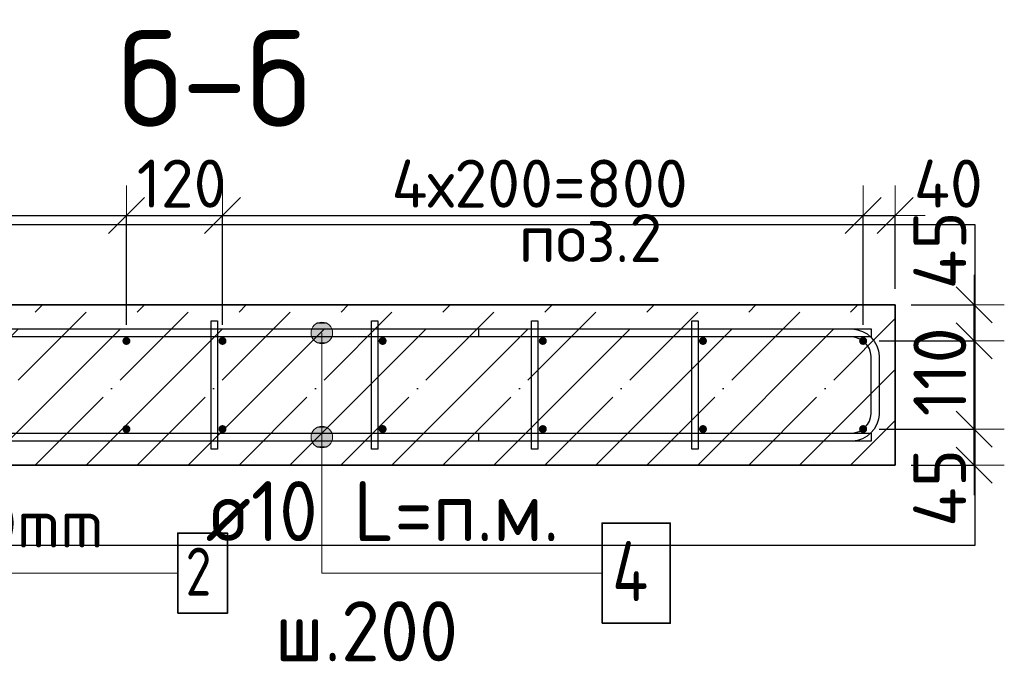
# Model space of a CAD drawing. Header units: millimetres. Extents: x -24871 to 40608, y -2869 to 48080.
# Tile 41 of 119: x -12301 to -11072, y 40952 to 41755. Entities that reach past the tile are written whole.
import ezdxf

# ---------------------------------------------------------------- set-up
doc = ezdxf.new("R2010")
doc.units = ezdxf.units.MM
doc.header["$PDMODE"] = 65
doc.linetypes.add('______11', pattern=[150, 120, -15, 0, -15])
doc.linetypes.add('______5', pattern=[330, 240, -30, 30, -30])
for name, color, linetype, lineweight in [('Standard', 7, 'Continuous', 25), ('Арм.стержн. Арматура края', 96, 'Continuous', 35), ('Арм.стержн. вертикальными 1', 22, 'Continuous', 35), ('Арм.стержн.горизонт. 1', 180, 'Continuous', 35), ('Размерная линия_ общее', 7, 'Continuous', 13)]:
    doc.layers.add(name, color=color, linetype=linetype, lineweight=lineweight)
doc.layers.add('Арм.стержн.Стяжки', color=7, linetype='Continuous', lineweight=35, true_color=0x501e0f)
doc.styles.add('ISOCPEUR', font='ISOCPEUR')
doc.dimstyles.new('DIMSTYLE_13', dxfattribs={"dimtxt": 60, "dimasz": 75, "dimexe": 0, "dimexo": 0, "dimgap": 30, "dimtad": 2, "dimdec": 0, "dimrnd": 5, "dimzin": 12, "dimdsep": 46, "dimtxsty": 'ISOCPEUR', "dimblk1": 'ALL_ML_STRICH', "dimblk2": 'ALL_ML_STRICH', "dimsah": 1, "dimcen": 0, "dimclrd": 7, "dimclre": 256, "dimclrt": 7, "dimadec": 0, "dimazin": 0, "dimtfac": 1, "dimtdec": 0, "dimtix": 1, "dimtmove": 2, "dimatfit": 3, "dimfxl": 0, "dimtzin": 0, "dimlwd": 0, "dimlwe": -3, "dimarcsym": 0})
doc.dimstyles.new('DIMSTYLE_14', dxfattribs={"dimtxt": 60, "dimasz": 75, "dimexe": 0, "dimexo": 0, "dimgap": 30, "dimtad": 2, "dimdec": 0, "dimrnd": 5, "dimzin": 12, "dimdsep": 46, "dimtxsty": 'ISOCPEUR', "dimblk1": 'ALL_ML_STRICH', "dimblk2": 'ALL_ML_STRICH', "dimsah": 1, "dimcen": 0, "dimclrd": 7, "dimclre": 256, "dimclrt": 7, "dimadec": 0, "dimazin": 0, "dimtfac": 1, "dimtdec": 0, "dimtix": 1, "dimtmove": 2, "dimatfit": 3, "dimfxl": 0, "dimtvp": 1.2, "dimtzin": 0, "dimlwd": 0, "dimlwe": -3, "dimarcsym": 0})
doc.dimstyles.new('DIMSTYLE_15', dxfattribs={"dimtxt": 60, "dimasz": 75, "dimexe": 0, "dimexo": 0, "dimgap": 30, "dimtad": 2, "dimdec": 0, "dimrnd": 5, "dimzin": 12, "dimdsep": 46, "dimtxsty": 'ISOCPEUR', "dimblk1": 'ALL_ML_STRICH', "dimblk2": 'ALL_ML_STRICH', "dimsah": 1, "dimcen": 0, "dimclrd": 7, "dimclre": 256, "dimclrt": 7, "dimadec": 0, "dimazin": 0, "dimtfac": 1, "dimtdec": 0, "dimtix": 1, "dimtmove": 2, "dimatfit": 3, "dimfxl": 0, "dimtzin": 0, "dimlwd": 0, "dimlwe": -3, "dimarcsym": 0})
doc.dimstyles.new('DIMSTYLE_4', dxfattribs={"dimtxt": 66, "dimasz": 75, "dimexe": 0, "dimexo": 0, "dimgap": 33, "dimtad": 2, "dimdec": 0, "dimrnd": 5, "dimzin": 12, "dimdsep": 46, "dimtxsty": 'ISOCPEUR', "dimblk1": 'ALL_ML_STRICH', "dimblk2": 'ALL_ML_STRICH', "dimsah": 1, "dimcen": 0, "dimclrd": 7, "dimclre": 256, "dimclrt": 7, "dimadec": 0, "dimazin": 0, "dimtfac": 1, "dimtdec": 0, "dimtix": 1, "dimtmove": 2, "dimatfit": 3, "dimfxl": 0, "dimtvp": 1.2, "dimtzin": 0, "dimlwd": 0, "dimlwe": -3, "dimarcsym": 0})

# ---------------------------------------------------------------- blocks, each defined once
blk = doc.blocks.new('ALL_ML_STRICH')
at = {"color": 0, "linetype": 'ByBlock', "lineweight": -2}
for p, q in [((0, -0.5), (0, 0.5)), ((-0.3, -0.3), (0.3, 0.3)), ((-1, 0), (0.5, 0))]:
    blk.add_line(p, q, dxfattribs=at)
blk = doc.blocks.new('*D31')
at = {"layer": 'DEFPOINTS', "color": 7, "linetype": 'Continuous', "lineweight": 13, "transparency": 33554687}
for p in [(-11248.1, 41243.4), (-11208.1, 41198.4), (-11109.3, 41198.4)]:
    blk.add_point(p, dxfattribs=at)
at = {"layer": 'Размерная линия_ общее', "color": 253, "linetype": 'Continuous', "lineweight": -2, "true_color": 0xa0a0a0, "transparency": 33554687}
for p, q in [((-11228.1, 41243.4), (-11109.3, 41243.4)), ((-11188.1, 41198.4), (-11109.3, 41198.4))]:
    blk.add_line(p, q, dxfattribs=at)
at = {"layer": 'Размерная линия_ общее', "color": 7, "linetype": 'Continuous', "lineweight": -2, "transparency": 33554687}
blk.add_line((-11109.3, 41198.4), (-11109.3, 41243.4), dxfattribs=at)
at = {"layer": 'Размерная линия_ общее', "color": 7, "linetype": 'Continuous', "lineweight": 13, "transparency": 33554687, "xscale": 75, "yscale": 75, "zscale": 75}
for p, rotation in [((-11109.3, 41243.4), 90), ((-11109.3, 41198.4), 270)]:
    blk.add_blockref('ALL_ML_STRICH', p, dxfattribs=dict(at, rotation=rotation))
at = {"layer": 'Размерная линия_ общее', "color": 7, "linetype": 'Continuous', "lineweight": 13, "transparency": 33554687, "insert": (-11152.5, 41169.9), "char_height": 66, "width": 132, "attachment_point": 5, "rotation": 90, "style": 'ISOCPEUR'}
blk.add_mtext('\\A1;{45}', dxfattribs=at)
blk = doc.blocks.new('*D32')
at = {"layer": 'DEFPOINTS', "color": 7, "linetype": 'Continuous', "lineweight": 13, "transparency": 33554687}
for p in [(-11248.1, 41353.4), (-11248.1, 41243.4), (-11109.3, 41243.4)]:
    blk.add_point(p, dxfattribs=at)
at = {"layer": 'Размерная линия_ общее', "color": 253, "linetype": 'Continuous', "lineweight": -2, "true_color": 0xa0a0a0, "transparency": 33554687}
for p, q in [((-11228.1, 41353.4), (-11109.3, 41353.4)), ((-11228.1, 41243.4), (-11109.3, 41243.4))]:
    blk.add_line(p, q, dxfattribs=at)
at = {"layer": 'Размерная линия_ общее', "color": 7, "linetype": 'Continuous', "lineweight": -2, "transparency": 33554687}
blk.add_line((-11109.3, 41243.4), (-11109.3, 41353.4), dxfattribs=at)
at = {"layer": 'Размерная линия_ общее', "color": 7, "linetype": 'Continuous', "lineweight": 13, "transparency": 33554687, "xscale": 75, "yscale": 75, "zscale": 75}
for p, rotation in [((-11109.3, 41353.4), 90), ((-11109.3, 41243.4), 270)]:
    blk.add_blockref('ALL_ML_STRICH', p, dxfattribs=dict(at, rotation=rotation))
at = {"layer": 'Размерная линия_ общее', "color": 7, "linetype": 'Continuous', "lineweight": 13, "transparency": 33554687, "insert": (-11152.3, 41314.9), "char_height": 66, "width": 198, "attachment_point": 5, "rotation": 90, "style": 'ISOCPEUR'}
blk.add_mtext('\\A1;{110}', dxfattribs=at)
blk = doc.blocks.new('*D33')
at = {"layer": 'DEFPOINTS', "color": 7, "linetype": 'Continuous', "lineweight": 13, "transparency": 33554687}
for p in [(-11208.1, 41398.4), (-11248.1, 41353.4), (-11109.3, 41353.4)]:
    blk.add_point(p, dxfattribs=at)
at = {"layer": 'Размерная линия_ общее', "color": 253, "linetype": 'Continuous', "lineweight": -2, "true_color": 0xa0a0a0, "transparency": 33554687}
for p, q in [((-11188.1, 41398.4), (-11109.3, 41398.4)), ((-11228.1, 41353.4), (-11109.3, 41353.4))]:
    blk.add_line(p, q, dxfattribs=at)
at = {"layer": 'Размерная линия_ общее', "color": 7, "linetype": 'Continuous', "lineweight": -2, "transparency": 33554687}
blk.add_line((-11109.3, 41353.4), (-11109.3, 41398.4), dxfattribs=at)
at = {"layer": 'Размерная линия_ общее', "color": 7, "linetype": 'Continuous', "lineweight": 13, "transparency": 33554687, "xscale": 75, "yscale": 75, "zscale": 75}
for p, rotation in [((-11109.3, 41398.4), 90), ((-11109.3, 41353.4), 270)]:
    blk.add_blockref('ALL_ML_STRICH', p, dxfattribs=dict(at, rotation=rotation))
at = {"layer": 'Размерная линия_ общее', "color": 7, "linetype": 'Continuous', "lineweight": 13, "transparency": 33554687, "insert": (-11152.3, 41466.6), "char_height": 66, "width": 132, "attachment_point": 5, "rotation": 90, "style": 'ISOCPEUR'}
blk.add_mtext('\\A1;{45}', dxfattribs=at)
blk = doc.blocks.new('*D35')
at = {"layer": 'DEFPOINTS', "color": 7, "linetype": 'Continuous', "lineweight": 13, "transparency": 33554687}
for p in [(-12968.1, 41509.9), (-12968.1, 41353.4), (-12168.1, 41353.4)]:
    blk.add_point(p, dxfattribs=at)
at = {"layer": 'Standard', "color": 251, "linetype": 'Continuous', "lineweight": -2, "true_color": 0x656565, "transparency": 33554687}
for p, q in [((-12968.1, 41373.4), (-12968.1, 41509.9)), ((-12168.1, 41373.4), (-12168.1, 41509.9))]:
    blk.add_line(p, q, dxfattribs=at)
at = {"layer": 'Standard', "color": 7, "linetype": 'Continuous', "lineweight": -2, "transparency": 33554687}
blk.add_line((-12968.1, 41509.9), (-12168.1, 41509.9), dxfattribs=at)
at = {"layer": 'Standard', "color": 7, "linetype": 'Continuous', "lineweight": 13, "transparency": 33554687, "xscale": 75, "yscale": 75, "zscale": 75, "rotation": 180}
blk.add_blockref('ALL_ML_STRICH', (-12968.1, 41509.9), dxfattribs=at)
at = {"layer": 'Standard', "color": 7, "linetype": 'Continuous', "lineweight": 13, "transparency": 33554687, "xscale": 75, "yscale": 75, "zscale": 75}
blk.add_blockref('ALL_ML_STRICH', (-12168.1, 41509.9), dxfattribs=at)
at = {"layer": 'Standard', "color": 7, "linetype": 'Continuous', "lineweight": 13, "transparency": 33554687, "insert": (-12757.1, 41579.9), "char_height": 60, "width": 3, "attachment_point": 1, "line_spacing_factor": 0.60241, "style": 'ISOCPEUR'}
blk.add_mtext('4х200=800', dxfattribs=at)
blk = doc.blocks.new('*D36')
at = {"layer": 'DEFPOINTS', "color": 7, "linetype": 'Continuous', "lineweight": 13, "transparency": 33554687}
for p in [(-12168.1, 41509.9), (-12168.1, 41353.4), (-12048.1, 41353.4)]:
    blk.add_point(p, dxfattribs=at)
at = {"layer": 'Standard', "color": 251, "linetype": 'Continuous', "lineweight": -2, "true_color": 0x656565, "transparency": 33554687}
for p, q in [((-12168.1, 41373.4), (-12168.1, 41509.9)), ((-12048.1, 41373.4), (-12048.1, 41509.9))]:
    blk.add_line(p, q, dxfattribs=at)
at = {"layer": 'Standard', "color": 7, "linetype": 'Continuous', "lineweight": -2, "transparency": 33554687}
blk.add_line((-12168.1, 41509.9), (-12048.1, 41509.9), dxfattribs=at)
at = {"layer": 'Standard', "color": 7, "linetype": 'Continuous', "lineweight": 13, "transparency": 33554687, "xscale": 75, "yscale": 75, "zscale": 75, "rotation": 180}
blk.add_blockref('ALL_ML_STRICH', (-12168.1, 41509.9), dxfattribs=at)
at = {"layer": 'Standard', "color": 7, "linetype": 'Continuous', "lineweight": 13, "transparency": 33554687, "xscale": 75, "yscale": 75, "zscale": 75}
blk.add_blockref('ALL_ML_STRICH', (-12048.1, 41509.9), dxfattribs=at)
at = {"layer": 'Standard', "color": 7, "linetype": 'Continuous', "lineweight": 13, "transparency": 33554687, "insert": (-12099.1, 41549.9), "char_height": 60, "width": 180, "attachment_point": 5, "style": 'ISOCPEUR'}
blk.add_mtext('\\A1;{120}', dxfattribs=at)
blk = doc.blocks.new('*D37')
at = {"layer": 'DEFPOINTS', "color": 7, "linetype": 'Continuous', "lineweight": 13, "transparency": 33554687}
for p in [(-12048.1, 41509.9), (-12048.1, 41353.4), (-11248.1, 41353.4)]:
    blk.add_point(p, dxfattribs=at)
at = {"layer": 'Standard', "color": 251, "linetype": 'Continuous', "lineweight": -2, "true_color": 0x656565, "transparency": 33554687}
for p, q in [((-12048.1, 41373.4), (-12048.1, 41509.9)), ((-11248.1, 41373.4), (-11248.1, 41509.9))]:
    blk.add_line(p, q, dxfattribs=at)
at = {"layer": 'Standard', "color": 7, "linetype": 'Continuous', "lineweight": -2, "transparency": 33554687}
blk.add_line((-12048.1, 41509.9), (-11248.1, 41509.9), dxfattribs=at)
at = {"layer": 'Standard', "color": 7, "linetype": 'Continuous', "lineweight": 13, "transparency": 33554687, "xscale": 75, "yscale": 75, "zscale": 75, "rotation": 180}
blk.add_blockref('ALL_ML_STRICH', (-12048.1, 41509.9), dxfattribs=at)
at = {"layer": 'Standard', "color": 7, "linetype": 'Continuous', "lineweight": 13, "transparency": 33554687, "xscale": 75, "yscale": 75, "zscale": 75}
blk.add_blockref('ALL_ML_STRICH', (-11248.1, 41509.9), dxfattribs=at)
at = {"layer": 'Standard', "color": 7, "linetype": 'Continuous', "lineweight": 13, "transparency": 33554687, "insert": (-11837.1, 41579.9), "char_height": 60, "width": 3, "attachment_point": 1, "line_spacing_factor": 0.60241, "style": 'ISOCPEUR'}
blk.add_mtext('4х200=800', dxfattribs=at)
blk = doc.blocks.new('*D38')
at = {"layer": 'DEFPOINTS', "color": 7, "linetype": 'Continuous', "lineweight": 13, "transparency": 33554687}
for p in [(-11248.1, 41509.9), (-11208.1, 41398.4), (-11248.1, 41353.4)]:
    blk.add_point(p, dxfattribs=at)
at = {"layer": 'Standard', "color": 251, "linetype": 'Continuous', "lineweight": -2, "true_color": 0x656565, "transparency": 33554687}
for p, q in [((-11248.1, 41373.4), (-11248.1, 41509.9)), ((-11208.1, 41418.4), (-11208.1, 41509.9))]:
    blk.add_line(p, q, dxfattribs=at)
at = {"layer": 'Standard', "color": 7, "linetype": 'Continuous', "lineweight": -2, "transparency": 33554687}
blk.add_line((-11248.1, 41509.9), (-11208.1, 41509.9), dxfattribs=at)
at = {"layer": 'Standard', "color": 7, "linetype": 'Continuous', "lineweight": 13, "transparency": 33554687, "xscale": 75, "yscale": 75, "zscale": 75, "rotation": 180}
blk.add_blockref('ALL_ML_STRICH', (-11248.1, 41509.9), dxfattribs=at)
at = {"layer": 'Standard', "color": 7, "linetype": 'Continuous', "lineweight": 13, "transparency": 33554687, "xscale": 75, "yscale": 75, "zscale": 75}
blk.add_blockref('ALL_ML_STRICH', (-11208.1, 41509.9), dxfattribs=at)
at = {"layer": 'Standard', "color": 7, "linetype": 'Continuous', "lineweight": 13, "transparency": 33554687, "insert": (-11141.7, 41549.9), "char_height": 60, "width": 120, "attachment_point": 5, "style": 'ISOCPEUR'}
blk.add_mtext('\\A1;{40}', dxfattribs=at)

msp = doc.modelspace()

# ---------------------------------------------------------------- hatches: boundary and pattern name
at = {"layer": 'Арм.стержн. вертикальными 1', "linetype": 'Continuous', "lineweight": 50, "transparency": 33554687}
for points in [[(-12163.1, 41353.4), (-12163.4, 41355.3), (-12164.5, 41356.9), (-12166.1, 41358), (-12168.1, 41358.4), (-12170, 41358), (-12171.6, 41356.9), (-12172.7, 41355.3), (-12173.1, 41353.4), (-12172.7, 41351.5), (-12171.6, 41349.8), (-12170, 41348.8), (-12168.1, 41348.4), (-12166.1, 41348.8), (-12164.5, 41349.8), (-12163.4, 41351.5)], [(-12043.1, 41353.4), (-12043.4, 41355.3), (-12044.5, 41356.9), (-12046.1, 41358), (-12048.1, 41358.4), (-12050, 41358), (-12051.6, 41356.9), (-12052.7, 41355.3), (-12053.1, 41353.4), (-12052.7, 41351.5), (-12051.6, 41349.8), (-12050, 41348.8), (-12048.1, 41348.4), (-12046.1, 41348.8), (-12044.5, 41349.8), (-12043.4, 41351.5)], [(-11843.1, 41353.4), (-11843.4, 41355.3), (-11844.5, 41356.9), (-11846.1, 41358), (-11848.1, 41358.4), (-11850, 41358), (-11851.6, 41356.9), (-11852.7, 41355.3), (-11853.1, 41353.4), (-11852.7, 41351.5), (-11851.6, 41349.8), (-11850, 41348.8), (-11848.1, 41348.4), (-11846.1, 41348.8), (-11844.5, 41349.8), (-11843.4, 41351.5)], [(-11643.1, 41353.4), (-11643.4, 41355.3), (-11644.5, 41356.9), (-11646.1, 41358), (-11648.1, 41358.4), (-11650, 41358), (-11651.6, 41356.9), (-11652.7, 41355.3), (-11653.1, 41353.4), (-11652.7, 41351.5), (-11651.6, 41349.8), (-11650, 41348.8), (-11648.1, 41348.4), (-11646.1, 41348.8), (-11644.5, 41349.8), (-11643.4, 41351.5)], [(-11443.1, 41353.4), (-11443.4, 41355.3), (-11444.5, 41356.9), (-11446.1, 41358), (-11448.1, 41358.4), (-11450, 41358), (-11451.6, 41356.9), (-11452.7, 41355.3), (-11453.1, 41353.4), (-11452.7, 41351.5), (-11451.6, 41349.8), (-11450, 41348.8), (-11448.1, 41348.4), (-11446.1, 41348.8), (-11444.5, 41349.8), (-11443.4, 41351.5)], [(-11243.1, 41353.4), (-11243.4, 41355.3), (-11244.5, 41356.9), (-11246.1, 41358), (-11248.1, 41358.4), (-11250, 41358), (-11251.6, 41356.9), (-11252.7, 41355.3), (-11253.1, 41353.4), (-11252.7, 41351.5), (-11251.6, 41349.8), (-11250, 41348.8), (-11248.1, 41348.4), (-11246.1, 41348.8), (-11244.5, 41349.8), (-11243.4, 41351.5)], [(-12163.1, 41243.4), (-12163.4, 41245.3), (-12164.5, 41246.9), (-12166.1, 41248), (-12168.1, 41248.4), (-12170, 41248), (-12171.6, 41246.9), (-12172.7, 41245.3), (-12173.1, 41243.4), (-12172.7, 41241.5), (-12171.6, 41239.8), (-12170, 41238.8), (-12168.1, 41238.4), (-12166.1, 41238.8), (-12164.5, 41239.8), (-12163.4, 41241.5)], [(-12043.1, 41243.4), (-12043.4, 41245.3), (-12044.5, 41246.9), (-12046.1, 41248), (-12048.1, 41248.4), (-12050, 41248), (-12051.6, 41246.9), (-12052.7, 41245.3), (-12053.1, 41243.4), (-12052.7, 41241.5), (-12051.6, 41239.8), (-12050, 41238.8), (-12048.1, 41238.4), (-12046.1, 41238.8), (-12044.5, 41239.8), (-12043.4, 41241.5)], [(-11843.1, 41243.4), (-11843.4, 41245.3), (-11844.5, 41246.9), (-11846.1, 41248), (-11848.1, 41248.4), (-11850, 41248), (-11851.6, 41246.9), (-11852.7, 41245.3), (-11853.1, 41243.4), (-11852.7, 41241.5), (-11851.6, 41239.8), (-11850, 41238.8), (-11848.1, 41238.4), (-11846.1, 41238.8), (-11844.5, 41239.8), (-11843.4, 41241.5)], [(-11643.1, 41243.4), (-11643.4, 41245.3), (-11644.5, 41246.9), (-11646.1, 41248), (-11648.1, 41248.4), (-11650, 41248), (-11651.6, 41246.9), (-11652.7, 41245.3), (-11653.1, 41243.4), (-11652.7, 41241.5), (-11651.6, 41239.8), (-11650, 41238.8), (-11648.1, 41238.4), (-11646.1, 41238.8), (-11644.5, 41239.8), (-11643.4, 41241.5)], [(-11443.1, 41243.4), (-11443.4, 41245.3), (-11444.5, 41246.9), (-11446.1, 41248), (-11448.1, 41248.4), (-11450, 41248), (-11451.6, 41246.9), (-11452.7, 41245.3), (-11453.1, 41243.4), (-11452.7, 41241.5), (-11451.6, 41239.8), (-11450, 41238.8), (-11448.1, 41238.4), (-11446.1, 41238.8), (-11444.5, 41239.8), (-11443.4, 41241.5)], [(-11243.1, 41243.4), (-11243.4, 41245.3), (-11244.5, 41246.9), (-11246.1, 41248), (-11248.1, 41248.4), (-11250, 41248), (-11251.6, 41246.9), (-11252.7, 41245.3), (-11253.1, 41243.4), (-11252.7, 41241.5), (-11251.6, 41239.8), (-11250, 41238.8), (-11248.1, 41238.4), (-11246.1, 41238.8), (-11244.5, 41239.8), (-11243.4, 41241.5)]]:
    msp.add_hatch(color=4, dxfattribs=at).paths.add_polyline_path(points)
at = {"layer": 'Арм.стержн.горизонт. 1', "linetype": 'Continuous', "lineweight": 13, "transparency": 33554687}
for points in [[(-11935.6, 41370.1), (-11912.4, 41370.1), (-11917.3, 41375)], [(-11935.6, 41370.1), (-11917.3, 41375), (-11930.8, 41375)], [(-11935.6, 41370.1), (-11912.4, 41370.1), (-11917.3, 41375)], [(-11935.6, 41370.1), (-11917.3, 41375), (-11930.8, 41375)], [(-11935.6, 41370.1), (-11912.4, 41370.1), (-11917.3, 41375)], [(-11935.6, 41370.1), (-11917.3, 41375), (-11930.8, 41375)], [(-11935.6, 41370.1), (-11912.4, 41370.1), (-11917.3, 41375)], [(-11935.6, 41370.1), (-11917.3, 41375), (-11930.8, 41375)], [(-11935.6, 41370.1), (-11912.4, 41370.1), (-11917.3, 41375)], [(-11935.6, 41370.1), (-11917.3, 41375), (-11930.8, 41375)], [(-11930.8, 41375), (-11917.3, 41375), (-11924, 41376.9)], [(-11930.8, 41375), (-11917.3, 41375), (-11924, 41376.9)], [(-11930.8, 41375), (-11917.3, 41375), (-11924, 41376.9)], [(-11930.8, 41375), (-11917.3, 41375), (-11924, 41376.9)], [(-11930.8, 41375), (-11917.3, 41375), (-11924, 41376.9)], [(-11937.5, 41363.4), (-11910.5, 41363.4), (-11912.4, 41370.1)], [(-11937.5, 41363.4), (-11912.4, 41370.1), (-11935.6, 41370.1)], [(-11937.5, 41363.4), (-11910.5, 41363.4), (-11912.4, 41370.1)], [(-11937.5, 41363.4), (-11912.4, 41370.1), (-11935.6, 41370.1)], [(-11937.5, 41363.4), (-11910.5, 41363.4), (-11912.4, 41370.1)], [(-11937.5, 41363.4), (-11912.4, 41370.1), (-11935.6, 41370.1)], [(-11937.5, 41363.4), (-11910.5, 41363.4), (-11912.4, 41370.1)], [(-11937.5, 41363.4), (-11912.4, 41370.1), (-11935.6, 41370.1)], [(-11937.5, 41363.4), (-11910.5, 41363.4), (-11912.4, 41370.1)], [(-11937.5, 41363.4), (-11912.4, 41370.1), (-11935.6, 41370.1)], [(-11935.6, 41356.6), (-11910.5, 41363.4), (-11937.5, 41363.4)], [(-11935.6, 41356.6), (-11910.5, 41363.4), (-11937.5, 41363.4)], [(-11935.6, 41356.6), (-11910.5, 41363.4), (-11937.5, 41363.4)], [(-11935.6, 41356.6), (-11910.5, 41363.4), (-11937.5, 41363.4)], [(-11935.6, 41356.6), (-11910.5, 41363.4), (-11937.5, 41363.4)], [(-11935.6, 41356.6), (-11912.4, 41356.6), (-11910.5, 41363.4)], [(-11935.6, 41356.6), (-11912.4, 41356.6), (-11910.5, 41363.4)], [(-11935.6, 41356.6), (-11912.4, 41356.6), (-11910.5, 41363.4)], [(-11935.6, 41356.6), (-11912.4, 41356.6), (-11910.5, 41363.4)], [(-11935.6, 41356.6), (-11912.4, 41356.6), (-11910.5, 41363.4)], [(-11930.8, 41351.8), (-11912.4, 41356.6), (-11935.6, 41356.6)], [(-11930.8, 41351.8), (-11912.4, 41356.6), (-11935.6, 41356.6)], [(-11930.8, 41351.8), (-11912.4, 41356.6), (-11935.6, 41356.6)], [(-11930.8, 41351.8), (-11912.4, 41356.6), (-11935.6, 41356.6)], [(-11930.8, 41351.8), (-11912.4, 41356.6), (-11935.6, 41356.6)], [(-11930.8, 41351.8), (-11917.3, 41351.8), (-11912.4, 41356.6)], [(-11930.8, 41351.8), (-11917.3, 41351.8), (-11912.4, 41356.6)], [(-11930.8, 41351.8), (-11917.3, 41351.8), (-11912.4, 41356.6)], [(-11930.8, 41351.8), (-11917.3, 41351.8), (-11912.4, 41356.6)], [(-11930.8, 41351.8), (-11917.3, 41351.8), (-11912.4, 41356.6)], [(-11917.3, 41351.8), (-11930.8, 41351.8), (-11924, 41349.9)], [(-11917.3, 41351.8), (-11930.8, 41351.8), (-11924, 41349.9)], [(-11917.3, 41351.8), (-11930.8, 41351.8), (-11924, 41349.9)], [(-11917.3, 41351.8), (-11930.8, 41351.8), (-11924, 41349.9)], [(-11917.3, 41351.8), (-11930.8, 41351.8), (-11924, 41349.9)], [(-11937.5, 41233.4), (-11910.5, 41233.4), (-11912.4, 41240.1)], [(-11937.5, 41233.4), (-11912.4, 41240.1), (-11935.6, 41240.1)], [(-11937.5, 41233.4), (-11910.5, 41233.4), (-11912.4, 41240.1)], [(-11937.5, 41233.4), (-11912.4, 41240.1), (-11935.6, 41240.1)], [(-11937.5, 41233.4), (-11910.5, 41233.4), (-11912.4, 41240.1)], [(-11937.5, 41233.4), (-11912.4, 41240.1), (-11935.6, 41240.1)], [(-11937.5, 41233.4), (-11910.5, 41233.4), (-11912.4, 41240.1)], [(-11937.5, 41233.4), (-11912.4, 41240.1), (-11935.6, 41240.1)], [(-11937.5, 41233.4), (-11910.5, 41233.4), (-11912.4, 41240.1)], [(-11937.5, 41233.4), (-11912.4, 41240.1), (-11935.6, 41240.1)], [(-11935.6, 41240.1), (-11912.4, 41240.1), (-11917.3, 41245)], [(-11935.6, 41240.1), (-11917.3, 41245), (-11930.8, 41245)], [(-11935.6, 41240.1), (-11912.4, 41240.1), (-11917.3, 41245)], [(-11935.6, 41240.1), (-11917.3, 41245), (-11930.8, 41245)], [(-11935.6, 41240.1), (-11912.4, 41240.1), (-11917.3, 41245)], [(-11935.6, 41240.1), (-11917.3, 41245), (-11930.8, 41245)], [(-11935.6, 41240.1), (-11912.4, 41240.1), (-11917.3, 41245)], [(-11935.6, 41240.1), (-11917.3, 41245), (-11930.8, 41245)], [(-11935.6, 41240.1), (-11912.4, 41240.1), (-11917.3, 41245)], [(-11935.6, 41240.1), (-11917.3, 41245), (-11930.8, 41245)], [(-11930.8, 41245), (-11917.3, 41245), (-11924, 41246.9)], [(-11930.8, 41245), (-11917.3, 41245), (-11924, 41246.9)], [(-11930.8, 41245), (-11917.3, 41245), (-11924, 41246.9)], [(-11930.8, 41245), (-11917.3, 41245), (-11924, 41246.9)], [(-11930.8, 41245), (-11917.3, 41245), (-11924, 41246.9)], [(-11935.6, 41226.6), (-11910.5, 41233.4), (-11937.5, 41233.4)], [(-11935.6, 41226.6), (-11910.5, 41233.4), (-11937.5, 41233.4)], [(-11935.6, 41226.6), (-11910.5, 41233.4), (-11937.5, 41233.4)], [(-11935.6, 41226.6), (-11910.5, 41233.4), (-11937.5, 41233.4)], [(-11935.6, 41226.6), (-11910.5, 41233.4), (-11937.5, 41233.4)], [(-11935.6, 41226.6), (-11912.4, 41226.6), (-11910.5, 41233.4)], [(-11935.6, 41226.6), (-11912.4, 41226.6), (-11910.5, 41233.4)], [(-11935.6, 41226.6), (-11912.4, 41226.6), (-11910.5, 41233.4)], [(-11935.6, 41226.6), (-11912.4, 41226.6), (-11910.5, 41233.4)], [(-11935.6, 41226.6), (-11912.4, 41226.6), (-11910.5, 41233.4)], [(-11930.8, 41221.8), (-11912.4, 41226.6), (-11935.6, 41226.6)], [(-11930.8, 41221.8), (-11912.4, 41226.6), (-11935.6, 41226.6)], [(-11930.8, 41221.8), (-11912.4, 41226.6), (-11935.6, 41226.6)], [(-11930.8, 41221.8), (-11912.4, 41226.6), (-11935.6, 41226.6)], [(-11930.8, 41221.8), (-11912.4, 41226.6), (-11935.6, 41226.6)], [(-11930.8, 41221.8), (-11917.3, 41221.8), (-11912.4, 41226.6)], [(-11930.8, 41221.8), (-11917.3, 41221.8), (-11912.4, 41226.6)], [(-11930.8, 41221.8), (-11917.3, 41221.8), (-11912.4, 41226.6)], [(-11930.8, 41221.8), (-11917.3, 41221.8), (-11912.4, 41226.6)], [(-11930.8, 41221.8), (-11917.3, 41221.8), (-11912.4, 41226.6)], [(-11917.3, 41221.8), (-11930.8, 41221.8), (-11924, 41219.9)], [(-11917.3, 41221.8), (-11930.8, 41221.8), (-11924, 41219.9)], [(-11917.3, 41221.8), (-11930.8, 41221.8), (-11924, 41219.9)], [(-11917.3, 41221.8), (-11930.8, 41221.8), (-11924, 41219.9)], [(-11917.3, 41221.8), (-11930.8, 41221.8), (-11924, 41219.9)]]:
    msp.add_hatch(color=7, dxfattribs=at).paths.add_polyline_path(points)

# ---------------------------------------------------------------- linework, layer by layer
at = {"layer": 'Standard', "color": 7, "linetype": 'Continuous', "lineweight": 35, "transparency": 33554687}
for p, q in [((-11208.1, 41398.4), (-13008.1, 41398.4)), ((-11208.1, 41198.4), (-11208.1, 41398.4)), ((-13008.1, 41198.4), (-11208.1, 41198.4))]:
    msp.add_line(p, q, dxfattribs=at)
at = {"layer": 'Standard', "color": 253, "linetype": '______5', "lineweight": -3, "true_color": 0xababab, "transparency": 33554687}
for p, q in [((-12472.9, 41198.4), (-12272.9, 41398.4)), ((-12345.6, 41198.4), (-12145.6, 41398.4)), ((-12218.3, 41198.4), (-12018.3, 41398.4)), ((-12091, 41198.4), (-11891, 41398.4)), ((-11963.8, 41198.4), (-11763.8, 41398.4)), ((-11836.5, 41198.4), (-11636.5, 41398.4)), ((-11709.2, 41198.4), (-11509.2, 41398.4)), ((-11581.9, 41198.4), (-11381.9, 41398.4)), ((-11454.6, 41198.4), (-11254.6, 41398.4)), ((-11327.4, 41198.4), (-11208.1, 41317.7))]:
    msp.add_line(p, q, dxfattribs=at)
at = {"layer": 'Standard', "color": 253, "linetype": '______11', "lineweight": -3, "true_color": 0xababab, "transparency": 33554687}
for p, q in [((-12409.2, 41198.4), (-12209.2, 41398.4)), ((-12282, 41198.4), (-12082, 41398.4)), ((-12154.7, 41198.4), (-11954.7, 41398.4)), ((-12027.4, 41198.4), (-11827.4, 41398.4)), ((-11900.1, 41198.4), (-11700.1, 41398.4)), ((-11772.8, 41198.4), (-11572.8, 41398.4)), ((-11645.6, 41198.4), (-11445.6, 41398.4)), ((-11518.3, 41198.4), (-11318.3, 41398.4)), ((-11391, 41198.4), (-11208.1, 41381.3)), ((-11263.7, 41198.4), (-11208.1, 41254))]:
    msp.add_line(p, q, dxfattribs=at)
at = {"layer": 'Standard', "color": 7, "linetype": 'Continuous', "lineweight": 25, "transparency": 33554687}
msp.add_lwpolyline([(-13108.1, 41098.4), (-11108.1, 41098.4), (-11108.1, 41498.4), (-13108.1, 41498.4), (-13108.1, 41098.4)], dxfattribs=at)
at = {"layer": 'Арм.стержн. Арматура края', "color": 4, "linetype": 'Continuous', "lineweight": 25, "transparency": 33554687}
msp.add_lwpolyline([(-11728.1, 41238.4), (-11262.1, 41238.4), (-11257.6, 41239), (-11253, 41240.5), (-11248.8, 41242.9), (-11245.4, 41245.7), (-11242.5, 41249.1), (-11240.2, 41253.3), (-11238.7, 41257.9), (-11238.1, 41262.4), (-11238.1, 41334.3), (-11238.7, 41338.9), (-11240.2, 41343.4), (-11242.5, 41347.6), (-11245.4, 41351), (-11248.8, 41353.9), (-11253, 41356.2), (-11257.6, 41357.7), (-11262.1, 41358.4), (-11728.1, 41358.4), (-11728.1, 41368.4), (-11261.4, 41368.4), (-11255.3, 41367.5), (-11248.9, 41365.4), (-11243.1, 41362.2), (-11238.3, 41358.1), (-11234.3, 41353.3), (-11231, 41347.5), (-11228.9, 41341.1), (-11228.1, 41335), (-11228.1, 41261.7), (-11228.9, 41255.6), (-11231, 41249.3), (-11234.3, 41243.4), (-11238.3, 41238.6), (-11243.1, 41234.6), (-11248.9, 41231.3), (-11255.3, 41229.2), (-11261.4, 41228.4), (-11728.1, 41228.4), (-11728.1, 41238.4)], dxfattribs=at)
msp.add_lwpolyline([(-11728.1, 41238.4), (-11262.1, 41238.4), (-11257.6, 41239), (-11253, 41240.5), (-11248.8, 41242.9), (-11245.4, 41245.7), (-11242.5, 41249.1), (-11240.2, 41253.3), (-11238.7, 41257.9), (-11238.1, 41262.4), (-11238.1, 41334.3), (-11238.7, 41338.9), (-11240.2, 41343.4), (-11242.5, 41347.6), (-11245.4, 41351), (-11248.8, 41353.9), (-11253, 41356.2), (-11257.6, 41357.7), (-11262.1, 41358.4), (-11728.1, 41358.4), (-11728.1, 41368.4), (-11261.4, 41368.4), (-11255.3, 41367.5), (-11248.9, 41365.4), (-11243.1, 41362.2), (-11238.3, 41358.1), (-11234.3, 41353.3), (-11231, 41347.5), (-11228.9, 41341.1), (-11228.1, 41335), (-11228.1, 41261.7), (-11228.9, 41255.6), (-11231, 41249.3), (-11234.3, 41243.4), (-11238.3, 41238.6), (-11243.1, 41234.6), (-11248.9, 41231.3), (-11255.3, 41229.2), (-11261.4, 41228.4), (-11728.1, 41228.4), (-11728.1, 41238.4)], dxfattribs=at)
msp.add_lwpolyline([(-11728.1, 41238.4), (-11262.1, 41238.4), (-11257.6, 41239), (-11253, 41240.5), (-11248.8, 41242.9), (-11245.4, 41245.7), (-11242.5, 41249.1), (-11240.2, 41253.3), (-11238.7, 41257.9), (-11238.1, 41262.4), (-11238.1, 41334.3), (-11238.7, 41338.9), (-11240.2, 41343.4), (-11242.5, 41347.6), (-11245.4, 41351), (-11248.8, 41353.9), (-11253, 41356.2), (-11257.6, 41357.7), (-11262.1, 41358.4), (-11728.1, 41358.4), (-11728.1, 41368.4), (-11261.4, 41368.4), (-11255.3, 41367.5), (-11248.9, 41365.4), (-11243.1, 41362.2), (-11238.3, 41358.1), (-11234.3, 41353.3), (-11231, 41347.5), (-11228.9, 41341.1), (-11228.1, 41335), (-11228.1, 41261.7), (-11228.9, 41255.6), (-11231, 41249.3), (-11234.3, 41243.4), (-11238.3, 41238.6), (-11243.1, 41234.6), (-11248.9, 41231.3), (-11255.3, 41229.2), (-11261.4, 41228.4), (-11728.1, 41228.4), (-11728.1, 41238.4)], dxfattribs=at)
msp.add_lwpolyline([(-11728.1, 41238.4), (-11262.1, 41238.4), (-11257.6, 41239), (-11253, 41240.5), (-11248.8, 41242.9), (-11245.4, 41245.7), (-11242.5, 41249.1), (-11240.2, 41253.3), (-11238.7, 41257.9), (-11238.1, 41262.4), (-11238.1, 41334.3), (-11238.7, 41338.9), (-11240.2, 41343.4), (-11242.5, 41347.6), (-11245.4, 41351), (-11248.8, 41353.9), (-11253, 41356.2), (-11257.6, 41357.7), (-11262.1, 41358.4), (-11728.1, 41358.4), (-11728.1, 41368.4), (-11261.4, 41368.4), (-11255.3, 41367.5), (-11248.9, 41365.4), (-11243.1, 41362.2), (-11238.3, 41358.1), (-11234.3, 41353.3), (-11231, 41347.5), (-11228.9, 41341.1), (-11228.1, 41335), (-11228.1, 41261.7), (-11228.9, 41255.6), (-11231, 41249.3), (-11234.3, 41243.4), (-11238.3, 41238.6), (-11243.1, 41234.6), (-11248.9, 41231.3), (-11255.3, 41229.2), (-11261.4, 41228.4), (-11728.1, 41228.4), (-11728.1, 41238.4)], dxfattribs=at)
msp.add_lwpolyline([(-11728.1, 41238.4), (-11262.1, 41238.4), (-11257.6, 41239), (-11253, 41240.5), (-11248.8, 41242.9), (-11245.4, 41245.7), (-11242.5, 41249.1), (-11240.2, 41253.3), (-11238.7, 41257.9), (-11238.1, 41262.4), (-11238.1, 41334.3), (-11238.7, 41338.9), (-11240.2, 41343.4), (-11242.5, 41347.6), (-11245.4, 41351), (-11248.8, 41353.9), (-11253, 41356.2), (-11257.6, 41357.7), (-11262.1, 41358.4), (-11728.1, 41358.4), (-11728.1, 41368.4), (-11261.4, 41368.4), (-11255.3, 41367.5), (-11248.9, 41365.4), (-11243.1, 41362.2), (-11238.3, 41358.1), (-11234.3, 41353.3), (-11231, 41347.5), (-11228.9, 41341.1), (-11228.1, 41335), (-11228.1, 41261.7), (-11228.9, 41255.6), (-11231, 41249.3), (-11234.3, 41243.4), (-11238.3, 41238.6), (-11243.1, 41234.6), (-11248.9, 41231.3), (-11255.3, 41229.2), (-11261.4, 41228.4), (-11728.1, 41228.4), (-11728.1, 41238.4)], dxfattribs=at)
at = {"layer": 'Арм.стержн. вертикальными 1', "color": 7, "linetype": 'Continuous', "lineweight": 13, "transparency": 33554687}
msp.add_line((-12520, 41063.4), (-12104, 41063.4), dxfattribs=at)
at = {"layer": 'Арм.стержн. вертикальными 1', "color": 7, "linetype": 'Continuous', "lineweight": 35, "transparency": 33554687}
msp.add_lwpolyline([(-12104, 41013.4), (-12042, 41013.4), (-12042, 41113.4), (-12104, 41113.4), (-12104, 41013.4)], dxfattribs=at)
at = {"layer": 'Арм.стержн.горизонт. 1', "color": 7, "linetype": 'Continuous', "lineweight": 13, "transparency": 33554687}
for p, q in [((-11924, 41376.9), (-11924, 41376.9)), ((-11924, 41376.9), (-11924, 41376.9)), ((-11924, 41376.9), (-11924, 41376.9)), ((-11924, 41376.9), (-11924, 41376.9)), ((-11924, 41376.9), (-11924, 41376.9)), ((-11937.5, 41363.4), (-11937.5, 41363.4)), ((-11937.5, 41363.4), (-11937.5, 41363.4)), ((-11937.5, 41363.4), (-11937.5, 41363.4)), ((-11937.5, 41363.4), (-11937.5, 41363.4)), ((-11937.5, 41363.4), (-11937.5, 41363.4)), ((-11924, 41063.4), (-11924, 41363.4)), ((-11924, 41063.4), (-11924, 41363.4)), ((-11924, 41063.4), (-11924, 41363.4)), ((-11924, 41063.4), (-11924, 41363.4)), ((-11924, 41063.4), (-11924, 41363.4)), ((-11910.5, 41363.4), (-11910.5, 41363.4)), ((-11910.5, 41363.4), (-11910.5, 41363.4)), ((-11910.5, 41363.4), (-11910.5, 41363.4)), ((-11910.5, 41363.4), (-11910.5, 41363.4)), ((-11910.5, 41363.4), (-11910.5, 41363.4)), ((-11924, 41349.9), (-11924, 41349.9)), ((-11924, 41349.9), (-11924, 41349.9)), ((-11924, 41349.9), (-11924, 41349.9)), ((-11924, 41349.9), (-11924, 41349.9)), ((-11924, 41349.9), (-11924, 41349.9)), ((-11924, 41246.9), (-11924, 41246.9)), ((-11924, 41246.9), (-11924, 41246.9)), ((-11924, 41246.9), (-11924, 41246.9)), ((-11924, 41246.9), (-11924, 41246.9)), ((-11924, 41246.9), (-11924, 41246.9)), ((-11937.5, 41233.4), (-11937.5, 41233.4)), ((-11937.5, 41233.4), (-11937.5, 41233.4)), ((-11937.5, 41233.4), (-11937.5, 41233.4)), ((-11937.5, 41233.4), (-11937.5, 41233.4)), ((-11937.5, 41233.4), (-11937.5, 41233.4)), ((-11924, 41063.4), (-11924, 41233.4)), ((-11924, 41063.4), (-11924, 41233.4)), ((-11924, 41063.4), (-11924, 41233.4)), ((-11924, 41063.4), (-11924, 41233.4)), ((-11924, 41063.4), (-11924, 41233.4)), ((-11910.5, 41233.4), (-11910.5, 41233.4)), ((-11910.5, 41233.4), (-11910.5, 41233.4)), ((-11910.5, 41233.4), (-11910.5, 41233.4)), ((-11910.5, 41233.4), (-11910.5, 41233.4)), ((-11910.5, 41233.4), (-11910.5, 41233.4)), ((-11924, 41219.9), (-11924, 41219.9)), ((-11924, 41219.9), (-11924, 41219.9)), ((-11924, 41219.9), (-11924, 41219.9)), ((-11924, 41219.9), (-11924, 41219.9)), ((-11924, 41219.9), (-11924, 41219.9)), ((-11924, 41063.4), (-11574, 41063.4))]:
    msp.add_line(p, q, dxfattribs=at)
at = {"layer": 'Арм.стержн.горизонт. 1', "color": 4, "linetype": 'Continuous', "lineweight": 25, "transparency": 33554687}
for points in [[(-11238.1, 41358.4), (-12978.1, 41358.4), (-12978.1, 41368.4), (-11238.1, 41368.4), (-11238.1, 41358.4)], [(-11238.1, 41358.4), (-12978.1, 41358.4), (-12978.1, 41368.4), (-11238.1, 41368.4), (-11238.1, 41358.4)], [(-11238.1, 41358.4), (-12978.1, 41358.4), (-12978.1, 41368.4), (-11238.1, 41368.4), (-11238.1, 41358.4)], [(-11238.1, 41358.4), (-12978.1, 41358.4), (-12978.1, 41368.4), (-11238.1, 41368.4), (-11238.1, 41358.4)], [(-11238.1, 41358.4), (-12978.1, 41358.4), (-12978.1, 41368.4), (-11238.1, 41368.4), (-11238.1, 41358.4)], [(-11238.1, 41228.4), (-12978.1, 41228.4), (-12978.1, 41238.4), (-11238.1, 41238.4), (-11238.1, 41228.4)], [(-11238.1, 41228.4), (-12978.1, 41228.4), (-12978.1, 41238.4), (-11238.1, 41238.4), (-11238.1, 41228.4)], [(-11238.1, 41228.4), (-12978.1, 41228.4), (-12978.1, 41238.4), (-11238.1, 41238.4), (-11238.1, 41228.4)], [(-11238.1, 41228.4), (-12978.1, 41228.4), (-12978.1, 41238.4), (-11238.1, 41238.4), (-11238.1, 41228.4)], [(-11238.1, 41228.4), (-12978.1, 41228.4), (-12978.1, 41238.4), (-11238.1, 41238.4), (-11238.1, 41228.4)]]:
    msp.add_lwpolyline(points, dxfattribs=at)
at = {"layer": 'Арм.стержн.горизонт. 1', "color": 7, "linetype": 'Continuous', "lineweight": 35, "transparency": 33554687}
msp.add_lwpolyline([(-11574, 41000.9), (-11489, 41000.9), (-11489, 41125.9), (-11574, 41125.9), (-11574, 41000.9)], dxfattribs=at)
at = {"layer": 'Арм.стержн.горизонт. 1', "color": 7, "linetype": 'Continuous', "lineweight": 13, "transparency": 33554687}
for centre in [(-11924, 41363.4), (-11924, 41363.4), (-11924, 41363.4), (-11924, 41363.4), (-11924, 41363.4), (-11924, 41233.4), (-11924, 41233.4), (-11924, 41233.4), (-11924, 41233.4), (-11924, 41233.4)]:
    msp.add_circle(centre, 13.5, dxfattribs=at)
at = {"layer": 'Арм.стержн.Стяжки', "color": 40, "linetype": 'Continuous', "lineweight": 25, "transparency": 33554687}
for points in [[(-12062.1, 41218.4), (-12062.1, 41378.4), (-12054.1, 41378.4), (-12054.1, 41218.4), (-12062.1, 41218.4)], [(-12062.1, 41218.4), (-12062.1, 41378.4), (-12054.1, 41378.4), (-12054.1, 41218.4), (-12062.1, 41218.4)], [(-11862.1, 41218.4), (-11862.1, 41378.4), (-11854.1, 41378.4), (-11854.1, 41218.4), (-11862.1, 41218.4)], [(-11862.1, 41218.4), (-11862.1, 41378.4), (-11854.1, 41378.4), (-11854.1, 41218.4), (-11862.1, 41218.4)], [(-11662.1, 41218.4), (-11662.1, 41378.4), (-11654.1, 41378.4), (-11654.1, 41218.4), (-11662.1, 41218.4)], [(-11662.1, 41218.4), (-11662.1, 41378.4), (-11654.1, 41378.4), (-11654.1, 41218.4), (-11662.1, 41218.4)], [(-11462.1, 41218.4), (-11462.1, 41378.4), (-11454.1, 41378.4), (-11454.1, 41218.4), (-11462.1, 41218.4)], [(-11462.1, 41218.4), (-11462.1, 41378.4), (-11454.1, 41378.4), (-11454.1, 41218.4), (-11462.1, 41218.4)]]:
    msp.add_lwpolyline(points, dxfattribs=at)

# ---------------------------------------------------------------- texts
at = {"layer": 'Standard', "color": 7, "linetype": 'Continuous', "lineweight": 13, "transparency": 33554687, "insert": (-12178, 41681), "char_height": 120, "width": 306.783, "attachment_point": 4, "style": 'ISOCPEUR'}
msp.add_mtext('\\A1;{\\fISOCPEUR|i0|b0;\\H120.000000;\\W1.000000;\\C7;б-б}\\P', dxfattribs=at)
at = {"layer": 'Standard', "color": 7, "linetype": 'Continuous', "lineweight": 18, "transparency": 33554687, "insert": (-11678.2, 41481.9), "char_height": 60, "width": 211.154, "attachment_point": 4, "style": 'ISOCPEUR'}
msp.add_mtext('\\A1;{\\fISOCPEUR|i0|b0;\\H60.000000;\\W1.000000;\\C7;поз.2}\\P', dxfattribs=at)
at = {"layer": 'Арм.стержн. вертикальными 1', "color": 7, "linetype": 'Continuous', "lineweight": 25, "transparency": 33554687, "char_height": 60, "attachment_point": 7, "style": 'ISOCPEUR'}
for s, insert, width in [('\\W0.96;ø10 L=4200mm ', (-12698, 41095.4), 592.53), ('\\W0.78;2', (-12094, 41035.4), 65.281)]:
    msp.add_mtext(s, dxfattribs=dict(at, insert=insert, width=width))
at = {"layer": 'Арм.стержн.горизонт. 1', "color": 7, "linetype": 'Continuous', "lineweight": 25, "transparency": 33554687, "char_height": 75, "attachment_point": 7, "style": 'ISOCPEUR'}
for s, insert, width in [('\\W0.94;ø10 L=п.м.', (-12069, 41103.4), 499.958), ('\\W0.80;4', (-11561.5, 41028.4), 89.958), ('\\W0.95;ш.200 ', (-11982.8, 40953.4), 327.999)]:
    msp.add_mtext(s, dxfattribs=dict(at, insert=insert, width=width))

# ---------------------------------------------------------------- dimensions: what is measured, and where the dimension line sits
at = {"layer": 'Standard', "color": 7, "linetype": 'Continuous', "lineweight": 13, "transparency": 33554687}
for base, p1, p2, picture, middle in [((-12048.1, 41509.9), (-12168.1, 41373.4), (-12048.1, 41373.4), '*D36', (-12099.1, 41549.9)), ((-11208.1, 41509.9), (-11248.1, 41373.4), (-11208.1, 41418.4), '*D38', (-11141.7, 41549.9))]:
    dim = msp.add_linear_dim(base=base, p1=p1, p2=p2, dimstyle='DIMSTYLE_14', override={"dimpost": '<>', "dimclrd": 7, "dimclre": 251, "dimclrt": 7, "dimlwd": 0, "dimlwe": 65533}, dxfattribs=at)
    dim.commit()
    dim.dimension.update_dxf_attribs({"geometry": picture, "text_midpoint": middle, "dimtype": 160})
for base, p1, p2, dimstyle, picture, middle in [((-12168.1, 41509.9), (-12968.1, 41373.4), (-12168.1, 41373.4), 'DIMSTYLE_13', '*D35', (-12568.1, 41539.9)), ((-11248.1, 41509.9), (-12048.1, 41373.4), (-11248.1, 41373.4), 'DIMSTYLE_15', '*D37', (-11648.1, 41539.9))]:
    dim = msp.add_linear_dim(base=base, p1=p1, p2=p2, text='4х200=800', dimstyle=dimstyle, override={"dimpost": '<>', "dimclrd": 7, "dimclre": 251, "dimclrt": 7, "dimlwd": 0, "dimlwe": 65533}, dxfattribs=at)
    dim.commit()
    dim.dimension.update_dxf_attribs({"geometry": picture, "text_midpoint": middle, "dimtype": 160})
at = {"layer": 'Размерная линия_ общее', "color": 7, "linetype": 'Continuous', "lineweight": 13, "transparency": 33554687}
for base, p1, p2, picture, middle in [((-11109.3, 41398.4), (-11228.1, 41353.4), (-11188.1, 41398.4), '*D33', (-11152.3, 41466.6)), ((-11109.3, 41353.4), (-11228.1, 41243.4), (-11228.1, 41353.4), '*D32', (-11152.3, 41314.9)), ((-11109.3, 41243.4), (-11188.1, 41198.4), (-11228.1, 41243.4), '*D31', (-11152.5, 41169.9))]:
    dim = msp.add_linear_dim(base=base, p1=p1, p2=p2, angle=90, dimstyle='DIMSTYLE_4', override={"dimpost": '<>', "dimclrd": 7, "dimclre": 253, "dimclrt": 7, "dimlwd": 0, "dimlwe": 65533}, dxfattribs=at)
    dim.commit()
    dim.dimension.update_dxf_attribs({"geometry": picture, "text_midpoint": middle, "dimtype": 160})

doc.saveas('drawing.dxf')
